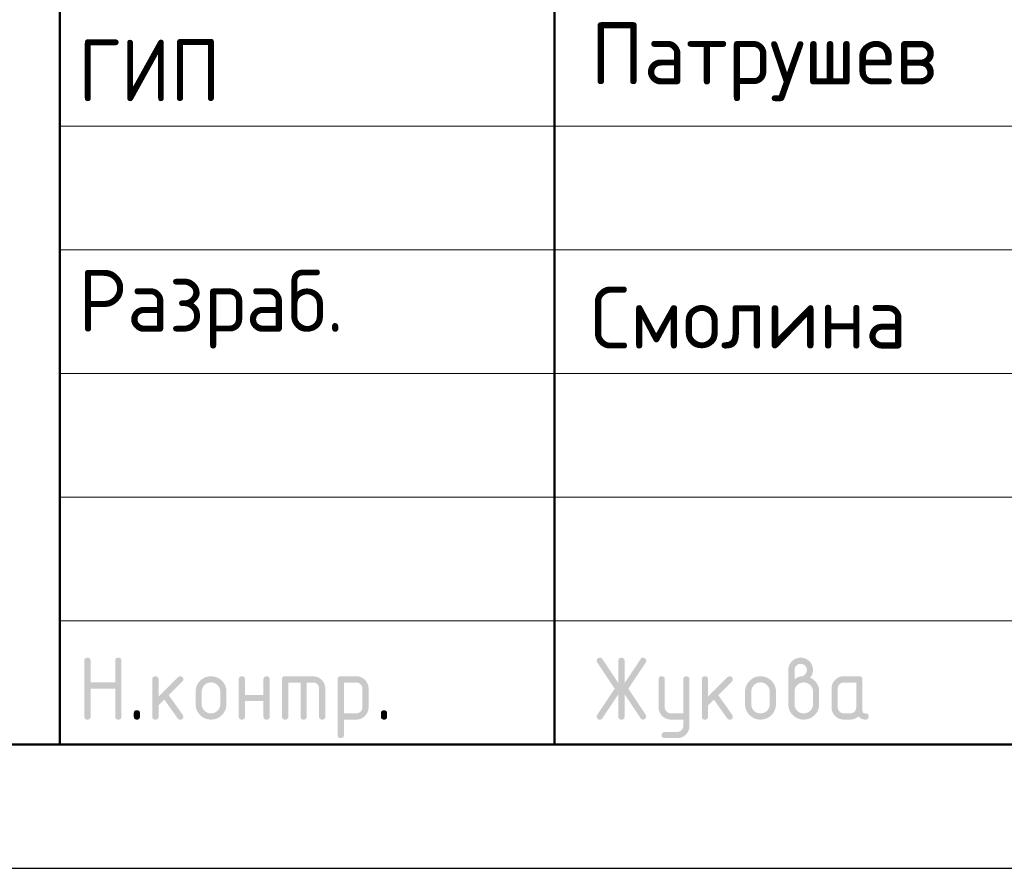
# Model space of a CAD drawing. Header units: millimetres. Extents: x 0 to 21000, y -5 to 14850.
# Tile 12 of 24: x 11419 to 13410, y 0 to 1715. Entities that reach past the tile are written whole.
import ezdxf

# ---------------------------------------------------------------- set-up
doc = ezdxf.new("R2010")
doc.units = ezdxf.units.MM
doc.layers.add('Standard', color=7, linetype='Continuous', lineweight=25)
doc.styles.add('ISOCPEUR', font='txt')

msp = doc.modelspace()

# ---------------------------------------------------------------- hatches: boundary and pattern name
at = {"layer": 'Standard', "linetype": 'Continuous', "lineweight": 25, "transparency": 33554687}
for points in [[(11549.5, 306.9), (11549.5, 419.4), (11549.5, 420.2), (11549.6, 420.9), (11549.7, 421.5), (11549.9, 422.1), (11550.1, 422.7), (11550.4, 423.2), (11550.7, 423.7), (11551.1, 424.1), (11551.5, 424.5), (11552, 424.8), (11552.5, 425.1), (11553.1, 425.3), (11553.6, 425.4), (11554.3, 425.5), (11555, 425.6), (11555.8, 425.6), (11556.6, 425.6), (11557.3, 425.5), (11558, 425.4), (11558.5, 425.3), (11559.1, 425.1), (11559.6, 424.8), (11560.1, 424.5), (11560.5, 424.1), (11560.9, 423.7), (11561.2, 423.2), (11561.5, 422.7), (11561.7, 422.1), (11561.9, 421.5), (11562, 420.9), (11562.1, 420.2), (11562.1, 419.4), (11562.1, 375.7), (11611.9, 375.7), (11611.9, 419.4), (11611.9, 420.2), (11612, 420.9), (11612.1, 421.5), (11612.3, 422.1), (11612.5, 422.7), (11612.8, 423.2), (11613.1, 423.7), (11613.5, 424.1), (11613.9, 424.5), (11614.4, 424.8), (11614.9, 425.1), (11615.4, 425.3), (11616, 425.4), (11616.7, 425.5), (11617.4, 425.6), (11618.2, 425.6), (11619, 425.6), (11619.7, 425.5), (11620.3, 425.4), (11620.9, 425.3), (11621.5, 425.1), (11622, 424.8), (11622.5, 424.5), (11622.9, 424.1), (11623.3, 423.7), (11623.6, 423.2), (11623.9, 422.7), (11624.1, 422.1), (11624.3, 421.5), (11624.3, 420.9), (11624.4, 420.2), (11624.4, 419.4), (11624.4, 306.9), (11624.4, 306.1), (11624.3, 305.4), (11624.3, 304.7), (11624.1, 304.2), (11623.9, 303.6), (11623.6, 303.1), (11623.3, 302.6), (11622.9, 302.2), (11622.5, 301.8), (11622, 301.5), (11621.5, 301.2), (11620.9, 301), (11620.3, 300.8), (11619.7, 300.7), (11619, 300.6), (11618.2, 300.6), (11617.4, 300.6), (11616.7, 300.7), (11616, 300.8), (11615.4, 301), (11614.9, 301.2), (11614.4, 301.5), (11613.9, 301.8), (11613.5, 302.2), (11613.1, 302.6), (11612.8, 303.1), (11612.5, 303.6), (11612.3, 304.2), (11612.1, 304.7), (11612, 305.4), (11611.9, 306.1), (11611.9, 306.9), (11611.9, 363.1), (11562.1, 363.1), (11562.1, 306.9), (11562.1, 306.1), (11562, 305.4), (11561.9, 304.7), (11561.7, 304.2), (11561.5, 303.6), (11561.2, 303.1), (11560.9, 302.6), (11560.5, 302.2), (11560.1, 301.8), (11559.6, 301.5), (11559.1, 301.2), (11558.5, 301), (11558, 300.8), (11557.3, 300.7), (11556.6, 300.6), (11555.8, 300.6), (11555, 300.6), (11554.3, 300.7), (11553.6, 300.8), (11553.1, 301), (11552.5, 301.2), (11552, 301.5), (11551.5, 301.8), (11551.1, 302.2), (11550.7, 302.6), (11550.4, 303.1), (11550.1, 303.6), (11549.9, 304.2), (11549.7, 304.7), (11549.6, 305.4), (11549.5, 306.1)], [(12629.3, 351.8), (12597, 303.4), (12596.5, 302.7), (12596, 302.2), (12595.4, 301.7), (12594.8, 301.3), (12594.1, 301), (12593.3, 300.8), (12592.6, 300.6), (12591.7, 300.6), (12590.9, 300.6), (12590.2, 300.7), (12589.6, 300.8), (12589, 301.1), (12588.4, 301.3), (12587.9, 301.6), (12587.5, 301.9), (12587.1, 302.3), (12586.7, 302.7), (12586.4, 303.2), (12586.1, 303.7), (12585.9, 304.3), (12585.7, 304.9), (12585.6, 305.6), (12585.5, 306.4), (12585.5, 307.2), (12585.5, 308), (12585.8, 308.8), (12586.1, 309.6), (12586.6, 310.4), (12621.7, 363.1), (12586.6, 415.8), (12586.1, 416.6), (12585.8, 417.4), (12585.5, 418.3), (12585.5, 419.1), (12585.5, 419.9), (12585.6, 420.6), (12585.7, 421.4), (12585.9, 422), (12586.1, 422.6), (12586.4, 423.1), (12586.7, 423.6), (12587.1, 424), (12587.5, 424.4), (12588, 424.7), (12588.5, 425), (12589, 425.2), (12589.6, 425.4), (12590.3, 425.5), (12591, 425.6), (12591.8, 425.6), (12592.6, 425.6), (12593.3, 425.5), (12594.1, 425.3), (12594.7, 424.9), (12595.4, 424.6), (12596, 424), (12596.5, 423.5), (12597, 422.8), (12629.3, 374.5), (12629.3, 419.4), (12629.3, 420.2), (12629.4, 420.9), (12629.5, 421.5), (12629.7, 422.1), (12629.9, 422.7), (12630.2, 423.2), (12630.4, 423.7), (12630.8, 424.1), (12631.2, 424.5), (12631.7, 424.8), (12632.2, 425.1), (12632.8, 425.3), (12633.4, 425.4), (12634.1, 425.5), (12634.7, 425.6), (12635.5, 425.6), (12636.3, 425.6), (12637, 425.5), (12637.7, 425.4), (12638.3, 425.3), (12638.9, 425.1), (12639.3, 424.8), (12639.8, 424.5), (12640.2, 424.1), (12640.6, 423.7), (12640.9, 423.2), (12641.2, 422.7), (12641.4, 422.1), (12641.6, 421.5), (12641.7, 420.9), (12641.8, 420.2), (12641.8, 419.4), (12641.8, 374.5), (12674.1, 422.8), (12674.5, 423.5), (12675.1, 424), (12675.7, 424.6), (12676.3, 424.9), (12677, 425.3), (12677.8, 425.5), (12678.5, 425.6), (12679.4, 425.6), (12680, 425.6), (12680.6, 425.5), (12681.2, 425.4), (12681.7, 425.2), (12682.3, 424.9), (12682.8, 424.6), (12683.3, 424.2), (12683.7, 423.7), (12684.2, 423.3), (12684.5, 422.8), (12684.9, 422.3), (12685.1, 421.7), (12685.3, 421.1), (12685.4, 420.5), (12685.5, 419.9), (12685.5, 419.3), (12685.5, 418.4), (12685.3, 417.5), (12685, 416.6), (12684.5, 415.8), (12649.4, 363.1), (12684.5, 310.4), (12685, 309.6), (12685.3, 308.7), (12685.5, 307.9), (12685.5, 307), (12685.5, 306.3), (12685.4, 305.7), (12685.3, 305.2), (12685.1, 304.6), (12684.9, 304), (12684.5, 303.5), (12684.2, 303), (12683.8, 302.5), (12683.3, 302.1), (12682.8, 301.7), (12682.4, 301.4), (12681.8, 301.1), (12681.3, 300.9), (12680.7, 300.8), (12680.1, 300.6), (12679.5, 300.6), (12678.6, 300.6), (12677.8, 300.8), (12677, 301), (12676.3, 301.3), (12675.6, 301.7), (12675.1, 302.2), (12674.5, 302.7), (12674.1, 303.4), (12641.8, 351.8), (12641.8, 306.9), (12641.8, 306.1), (12641.7, 305.4), (12641.6, 304.7), (12641.4, 304.2), (12641.2, 303.6), (12640.9, 303.1), (12640.6, 302.6), (12640.2, 302.2), (12639.8, 301.8), (12639.3, 301.5), (12638.9, 301.2), (12638.3, 301), (12637.7, 300.8), (12637, 300.7), (12636.3, 300.6), (12635.5, 300.6), (12634.7, 300.6), (12634.1, 300.7), (12633.4, 300.8), (12632.8, 301), (12632.2, 301.2), (12631.7, 301.5), (12631.2, 301.8), (12630.8, 302.2), (12630.4, 302.6), (12630.2, 303.1), (12629.9, 303.6), (12629.7, 304.2), (12629.5, 304.7), (12629.4, 305.4), (12629.3, 306.1), (12629.3, 306.9)], [(11699.5, 347), (11738.8, 386.3), (11739.2, 386.7), (11739.7, 387.1), (11740.2, 387.4), (11740.8, 387.6), (11741.3, 387.9), (11741.9, 388), (11742.5, 388.1), (11743.2, 388.1), (11744, 388.1), (11744.7, 388), (11745.4, 387.9), (11745.9, 387.7), (11746.5, 387.5), (11747, 387.2), (11747.5, 386.9), (11747.9, 386.5), (11748.3, 386.1), (11748.6, 385.6), (11748.9, 385.1), (11749.1, 384.6), (11749.3, 384), (11749.4, 383.3), (11749.5, 382.6), (11749.5, 381.8), (11749.5, 381.2), (11749.3, 380.6), (11749.2, 380.1), (11749, 379.5), (11748.7, 379), (11748.4, 378.5), (11748, 378), (11747.6, 377.5), (11720.1, 350), (11748.2, 310.5), (11748.8, 309.6), (11749.1, 308.7), (11749.5, 307.8), (11749.5, 306.8), (11749.5, 306), (11749.4, 305.4), (11749.3, 304.7), (11749.1, 304.1), (11748.9, 303.5), (11748.6, 303), (11748.3, 302.6), (11747.9, 302.2), (11747.5, 301.8), (11747, 301.5), (11746.5, 301.2), (11745.9, 301), (11745.4, 300.8), (11744.7, 300.7), (11744, 300.6), (11743.2, 300.6), (11742.4, 300.6), (11741.6, 300.8), (11740.9, 301), (11740.2, 301.3), (11739.6, 301.6), (11739, 302.1), (11738.5, 302.6), (11738, 303.3), (11711.1, 341.1), (11699.5, 329.4), (11699.5, 306.9), (11699.5, 306.1), (11699.4, 305.4), (11699.3, 304.7), (11699.1, 304.2), (11698.9, 303.6), (11698.6, 303.1), (11698.3, 302.6), (11697.9, 302.2), (11697.5, 301.8), (11697, 301.5), (11696.5, 301.2), (11696, 301), (11695.4, 300.8), (11694.7, 300.7), (11694, 300.6), (11693.2, 300.6), (11692.4, 300.6), (11691.7, 300.7), (11691.1, 300.8), (11690.5, 301), (11689.9, 301.2), (11689.4, 301.5), (11688.9, 301.8), (11688.5, 302.2), (11688.1, 302.6), (11687.8, 303.1), (11687.5, 303.6), (11687.3, 304.2), (11687.1, 304.7), (11687, 305.4), (11687, 306.1), (11687, 306.9), (11687, 381.8), (11687, 382.6), (11687, 383.3), (11687.1, 384), (11687.3, 384.6), (11687.5, 385.1), (11687.8, 385.6), (11688.1, 386.1), (11688.5, 386.5), (11688.9, 386.9), (11689.4, 387.2), (11689.9, 387.5), (11690.5, 387.7), (11691.1, 387.9), (11691.7, 388), (11692.4, 388.1), (11693.2, 388.1), (11694, 388.1), (11694.7, 388), (11695.4, 387.9), (11696, 387.7), (11696.5, 387.5), (11697, 387.2), (11697.5, 386.9), (11697.9, 386.5), (11698.3, 386.1), (11698.6, 385.6), (11698.9, 385.1), (11699.1, 384.6), (11699.3, 384), (11699.4, 383.3), (11699.5, 382.6), (11699.5, 381.8)], [(11874.3, 338.1), (11874.3, 306.9), (11874.3, 306.1), (11874.2, 305.4), (11874.1, 304.7), (11873.9, 304.2), (11873.7, 303.6), (11873.5, 303.1), (11873.2, 302.6), (11872.8, 302.2), (11872.4, 301.8), (11871.9, 301.5), (11871.4, 301.2), (11870.8, 301), (11870.2, 300.8), (11869.5, 300.7), (11868.9, 300.6), (11868.1, 300.6), (11867.3, 300.6), (11866.6, 300.7), (11865.9, 300.8), (11865.3, 301), (11864.7, 301.2), (11864.3, 301.5), (11863.8, 301.8), (11863.4, 302.2), (11863, 302.6), (11862.7, 303.1), (11862.4, 303.6), (11862.2, 304.2), (11862, 304.7), (11861.9, 305.4), (11861.8, 306.1), (11861.8, 306.9), (11861.8, 381.8), (11861.8, 382.6), (11861.9, 383.3), (11862, 384), (11862.2, 384.6), (11862.4, 385.1), (11862.7, 385.6), (11863, 386.1), (11863.4, 386.5), (11863.8, 386.9), (11864.3, 387.2), (11864.7, 387.5), (11865.3, 387.7), (11865.9, 387.9), (11866.6, 388), (11867.3, 388.1), (11868.1, 388.1), (11868.9, 388.1), (11869.5, 388), (11870.2, 387.9), (11870.8, 387.7), (11871.4, 387.5), (11871.9, 387.2), (11872.4, 386.9), (11872.8, 386.5), (11873.2, 386.1), (11873.5, 385.6), (11873.7, 385.2), (11873.9, 384.6), (11874.1, 384), (11874.2, 383.3), (11874.3, 382.6), (11874.3, 381.8), (11874.3, 350.6), (11911.7, 350.6), (11911.7, 381.8), (11911.7, 382.6), (11911.8, 383.3), (11911.9, 384), (11912.1, 384.6), (11912.3, 385.2), (11912.6, 385.6), (11912.8, 386.1), (11913.2, 386.5), (11913.6, 386.9), (11914.1, 387.2), (11914.6, 387.5), (11915.2, 387.7), (11915.8, 387.9), (11916.5, 388), (11917.1, 388.1), (11917.9, 388.1), (11918.7, 388.1), (11919.4, 388), (11920.1, 387.9), (11920.7, 387.7), (11921.3, 387.5), (11921.7, 387.2), (11922.2, 386.9), (11922.6, 386.5), (11923, 386.1), (11923.3, 385.6), (11923.6, 385.1), (11923.8, 384.6), (11924, 384), (11924.1, 383.3), (11924.2, 382.6), (11924.2, 381.8), (11924.2, 306.9), (11924.2, 306.1), (11924.1, 305.4), (11924, 304.7), (11923.8, 304.2), (11923.6, 303.6), (11923.3, 303.1), (11923, 302.6), (11922.6, 302.2), (11922.2, 301.8), (11921.7, 301.5), (11921.3, 301.2), (11920.7, 301), (11920.1, 300.8), (11919.4, 300.7), (11918.7, 300.6), (11917.9, 300.6), (11917.1, 300.6), (11916.5, 300.7), (11915.8, 300.8), (11915.2, 301), (11914.6, 301.2), (11914.1, 301.5), (11913.6, 301.8), (11913.2, 302.2), (11912.8, 302.6), (11912.6, 303.1), (11912.3, 303.6), (11912.1, 304.2), (11911.9, 304.7), (11911.8, 305.4), (11911.7, 306.1), (11911.7, 306.9), (11911.7, 338.1)], [(11955.5, 388.1), (12011.7, 388.1), (12013, 388.1), (12014.2, 388), (12015.5, 387.8), (12016.7, 387.6), (12017.9, 387.4), (12019.1, 387.1), (12020.2, 386.7), (12021.3, 386.3), (12022.4, 385.8), (12023.5, 385.2), (12024.5, 384.7), (12025.5, 384), (12026.6, 383.3), (12027.5, 382.5), (12028.5, 381.7), (12029.4, 380.8), (12030.3, 379.9), (12031.1, 378.9), (12031.9, 378), (12032.6, 376.9), (12033.3, 375.9), (12033.8, 374.9), (12034.4, 373.8), (12034.8, 372.7), (12035.3, 371.6), (12035.6, 370.5), (12036, 369.3), (12036.2, 368.1), (12036.4, 366.9), (12036.6, 365.6), (12036.7, 364.4), (12036.7, 363.1), (12036.7, 306.9), (12036.7, 306.1), (12036.6, 305.4), (12036.5, 304.7), (12036.3, 304.2), (12036.1, 303.6), (12035.8, 303.1), (12035.5, 302.6), (12035.1, 302.2), (12034.7, 301.8), (12034.2, 301.5), (12033.7, 301.2), (12033.1, 301), (12032.6, 300.8), (12031.9, 300.7), (12031.2, 300.6), (12030.4, 300.6), (12029.6, 300.6), (12028.9, 300.7), (12028.3, 300.8), (12027.7, 301), (12027.1, 301.2), (12026.6, 301.5), (12026.1, 301.8), (12025.7, 302.2), (12025.3, 302.6), (12025, 303.1), (12024.7, 303.6), (12024.5, 304.2), (12024.3, 304.7), (12024.2, 305.4), (12024.1, 306.1), (12024.1, 306.9), (12024.1, 363.1), (12024.1, 364.4), (12023.9, 365.6), (12023.7, 366.8), (12023.2, 367.9), (12022.8, 369), (12022.1, 370.1), (12021.5, 371.1), (12020.6, 372), (12019.7, 372.9), (12018.7, 373.5), (12017.7, 374.2), (12016.5, 374.7), (12015.4, 375.1), (12014.2, 375.3), (12013, 375.5), (12011.7, 375.5), (11999.2, 375.5), (11999.2, 306.9), (11999.2, 306.1), (11999.1, 305.4), (11999, 304.7), (11998.8, 304.2), (11998.6, 303.6), (11998.3, 303.1), (11998, 302.6), (11997.7, 302.2), (11997.3, 301.8), (11996.8, 301.5), (11996.3, 301.2), (11995.7, 301), (11995.1, 300.8), (11994.4, 300.7), (11993.7, 300.6), (11993, 300.6), (11992.2, 300.6), (11991.5, 300.7), (11990.8, 300.8), (11990.2, 301), (11989.6, 301.2), (11989.1, 301.5), (11988.7, 301.8), (11988.3, 302.2), (11987.9, 302.6), (11987.6, 303.1), (11987.3, 303.6), (11987.1, 304.2), (11986.9, 304.7), (11986.8, 305.4), (11986.7, 306.1), (11986.7, 306.9), (11986.7, 375.5), (11961.8, 375.5), (11961.8, 306.9), (11961.8, 306.1), (11961.7, 305.4), (11961.6, 304.7), (11961.4, 304.2), (11961.2, 303.6), (11960.9, 303.1), (11960.6, 302.6), (11960.2, 302.2), (11959.8, 301.8), (11959.3, 301.5), (11958.8, 301.2), (11958.2, 301), (11957.7, 300.8), (11957, 300.7), (11956.3, 300.6), (11955.5, 300.6), (11954.7, 300.6), (11954, 300.7), (11953.4, 300.8), (11952.8, 301), (11952.2, 301.2), (11951.7, 301.5), (11951.2, 301.8), (11950.8, 302.2), (11950.4, 302.6), (11950.1, 303.1), (11949.8, 303.6), (11949.6, 304.2), (11949.4, 304.7), (11949.3, 305.4), (11949.2, 306.1), (11949.2, 306.9), (11949.2, 381.8), (11949.2, 382.6), (11949.3, 383.3), (11949.4, 384), (11949.6, 384.6), (11949.8, 385.1), (11950.1, 385.6), (11950.4, 386.1), (11950.8, 386.5), (11951.2, 386.9), (11951.7, 387.2), (11952.2, 387.5), (11952.8, 387.7), (11953.3, 387.9), (11954, 388), (11954.7, 388.1)], [(12760.4, 288), (12760.4, 300.6), (12735.5, 300.6), (12734.2, 300.6), (12732.9, 300.8), (12731.7, 300.9), (12730.4, 301.1), (12729.2, 301.3), (12728.1, 301.7), (12726.9, 302), (12725.8, 302.5), (12724.7, 302.9), (12723.7, 303.5), (12722.6, 304.1), (12721.6, 304.7), (12720.6, 305.4), (12719.6, 306.2), (12718.7, 307), (12717.8, 307.9), (12716.9, 308.8), (12716.1, 309.8), (12715.3, 310.8), (12714.6, 311.8), (12713.9, 312.8), (12713.4, 313.8), (12712.8, 314.9), (12712.4, 316), (12711.9, 317.1), (12711.6, 318.3), (12711.2, 319.4), (12711, 320.6), (12710.8, 321.8), (12710.7, 323.1), (12710.6, 324.3), (12710.6, 325.6), (12710.6, 381.8), (12710.6, 382.6), (12710.7, 383.3), (12710.7, 384), (12710.9, 384.6), (12711.1, 385.1), (12711.4, 385.6), (12711.7, 386.1), (12712.1, 386.5), (12712.5, 386.9), (12713, 387.2), (12713.5, 387.5), (12714.1, 387.7), (12714.7, 387.9), (12715.3, 388), (12716, 388.1), (12716.8, 388.1), (12717.6, 388.1), (12718.3, 388), (12719, 387.9), (12719.6, 387.7), (12720.1, 387.5), (12720.6, 387.2), (12721.1, 386.9), (12721.5, 386.5), (12721.9, 386.1), (12722.2, 385.6), (12722.5, 385.2), (12722.7, 384.6), (12722.9, 384), (12723, 383.3), (12723.1, 382.6), (12723.1, 381.8), (12723.1, 325.7), (12723.1, 324.4), (12723.3, 323.2), (12723.5, 322), (12724, 320.9), (12724.5, 319.8), (12725.1, 318.8), (12725.8, 317.8), (12726.8, 316.9), (12727.7, 315.9), (12728.7, 315.2), (12729.7, 314.5), (12730.8, 314.1), (12731.9, 313.6), (12733.1, 313.4), (12734.2, 313.2), (12735.5, 313.2), (12760.4, 313.2), (12760.4, 381.8), (12760.4, 382.6), (12760.5, 383.3), (12760.6, 384), (12760.8, 384.6), (12761, 385.2), (12761.3, 385.6), (12761.6, 386.1), (12762, 386.5), (12762.4, 386.9), (12762.9, 387.2), (12763.4, 387.5), (12763.9, 387.7), (12764.5, 387.9), (12765.2, 388), (12765.9, 388.1), (12766.7, 388.1), (12767.5, 388.1), (12768.1, 388), (12768.8, 387.9), (12769.4, 387.7), (12770, 387.5), (12770.5, 387.2), (12771, 386.9), (12771.4, 386.5), (12771.8, 386.1), (12772.1, 385.6), (12772.4, 385.1), (12772.5, 384.6), (12772.7, 384), (12772.8, 383.3), (12772.9, 382.6), (12772.9, 381.8), (12772.9, 288.2), (12772.9, 286.9), (12772.8, 285.6), (12772.7, 284.4), (12772.5, 283.2), (12772.3, 282), (12771.9, 280.8), (12771.6, 279.6), (12771.2, 278.5), (12770.7, 277.4), (12770.2, 276.4), (12769.6, 275.3), (12768.9, 274.3), (12768.3, 273.3), (12767.5, 272.3), (12766.7, 271.4), (12765.8, 270.5), (12764.9, 269.6), (12764, 268.8), (12763, 268), (12762, 267.3), (12761, 266.6), (12760, 266), (12759, 265.5), (12757.9, 265), (12756.8, 264.6), (12755.6, 264.2), (12754.5, 263.9), (12753.3, 263.6), (12752.1, 263.4), (12750.8, 263.3), (12749.6, 263.2), (12748.3, 263.2), (12723.1, 263.2), (12722.3, 263.2), (12721.6, 263.3), (12720.9, 263.4), (12720.3, 263.6), (12719.8, 263.8), (12719.3, 264.1), (12718.8, 264.4), (12718.4, 264.8), (12718, 265.1), (12717.7, 265.6), (12717.4, 266.1), (12717.2, 266.7), (12717, 267.3), (12716.9, 268), (12716.8, 268.7), (12716.8, 269.5), (12716.8, 270.1), (12716.9, 270.7), (12717.1, 271.2), (12717.3, 271.8), (12717.5, 272.3), (12717.9, 272.8), (12718.2, 273.3), (12718.7, 273.8), (12719.2, 274.3), (12719.7, 274.6), (12720.2, 275), (12720.8, 275.2), (12721.3, 275.5), (12721.9, 275.6), (12722.5, 275.7), (12723.1, 275.7), (12748, 275.7), (12749.3, 275.7), (12750.5, 275.9), (12751.7, 276.1), (12752.8, 276.6), (12753.9, 277), (12754.9, 277.7), (12755.9, 278.3), (12756.8, 279.2), (12757.7, 280.1), (12758.4, 281.1), (12759.1, 282), (12759.5, 283.2), (12760, 284.2), (12760.2, 285.5), (12760.4, 286.7)], [(12810.5, 347), (12849.8, 386.3), (12850.2, 386.7), (12850.7, 387.1), (12851.2, 387.4), (12851.8, 387.6), (12852.4, 387.9), (12853, 388), (12853.6, 388.1), (12854.2, 388.1), (12855, 388.1), (12855.7, 388), (12856.4, 387.9), (12857, 387.7), (12857.6, 387.5), (12858.1, 387.2), (12858.5, 386.9), (12858.9, 386.5), (12859.3, 386.1), (12859.6, 385.6), (12859.9, 385.1), (12860.1, 384.6), (12860.3, 384), (12860.4, 383.3), (12860.5, 382.6), (12860.5, 381.8), (12860.5, 381.2), (12860.4, 380.6), (12860.3, 380.1), (12860, 379.5), (12859.8, 379), (12859.4, 378.5), (12859.1, 378), (12858.6, 377.5), (12831.1, 350), (12859.3, 310.5), (12859.9, 309.6), (12860.2, 308.7), (12860.5, 307.8), (12860.5, 306.8), (12860.5, 306), (12860.4, 305.4), (12860.3, 304.7), (12860.1, 304.1), (12859.9, 303.5), (12859.6, 303), (12859.3, 302.6), (12858.9, 302.2), (12858.5, 301.8), (12858.1, 301.5), (12857.6, 301.2), (12857, 301), (12856.4, 300.8), (12855.7, 300.7), (12855, 300.6), (12854.2, 300.6), (12853.4, 300.6), (12852.7, 300.8), (12851.9, 301), (12851.3, 301.3), (12850.6, 301.6), (12850.1, 302.1), (12849.5, 302.6), (12849, 303.3), (12822.2, 341.1), (12810.5, 329.4), (12810.5, 306.9), (12810.5, 306.1), (12810.4, 305.4), (12810.3, 304.7), (12810.1, 304.2), (12809.9, 303.6), (12809.6, 303.1), (12809.3, 302.6), (12808.9, 302.2), (12808.6, 301.8), (12808.1, 301.5), (12807.6, 301.2), (12807, 301), (12806.4, 300.8), (12805.7, 300.7), (12805, 300.6), (12804.2, 300.6), (12803.5, 300.6), (12802.8, 300.7), (12802.1, 300.8), (12801.5, 301), (12800.9, 301.2), (12800.4, 301.5), (12799.9, 301.8), (12799.5, 302.2), (12799.2, 302.6), (12798.9, 303.1), (12798.6, 303.6), (12798.4, 304.2), (12798.2, 304.7), (12798.1, 305.4), (12798, 306.1), (12798, 306.9), (12798, 381.8), (12798, 382.6), (12798.1, 383.3), (12798.2, 384), (12798.4, 384.6), (12798.6, 385.1), (12798.9, 385.6), (12799.2, 386.1), (12799.5, 386.5), (12799.9, 386.9), (12800.4, 387.2), (12800.9, 387.5), (12801.5, 387.7), (12802.1, 387.9), (12802.8, 388), (12803.5, 388.1), (12804.2, 388.1), (12805, 388.1), (12805.7, 388), (12806.4, 387.9), (12807, 387.7), (12807.6, 387.5), (12808.1, 387.2), (12808.6, 386.9), (12808.9, 386.5), (12809.3, 386.1), (12809.6, 385.6), (12809.9, 385.1), (12810.1, 384.6), (12810.3, 384), (12810.4, 383.3), (12810.5, 382.6), (12810.5, 381.8)], [(11649.5, 313.2), (11649.5, 313.9), (11649.6, 314.6), (11649.7, 315.3), (11649.9, 315.9), (11650.1, 316.5), (11650.4, 317), (11650.7, 317.5), (11651.1, 317.9), (11651.5, 318.3), (11651.9, 318.5), (11652.4, 318.8), (11653, 319), (11653.6, 319.2), (11654.3, 319.3), (11655, 319.4), (11655.8, 319.4), (11656.5, 319.4), (11657.2, 319.3), (11657.9, 319.2), (11658.5, 319), (11659.1, 318.8), (11659.6, 318.5), (11660.1, 318.3), (11660.4, 317.9), (11660.8, 317.5), (11661.1, 317), (11661.4, 316.5), (11661.6, 315.9), (11661.8, 315.3), (11661.9, 314.6), (11662, 313.9), (11662, 313.2), (11662, 306.9), (11662, 306.1), (11661.9, 305.4), (11661.8, 304.8), (11661.6, 304.2), (11661.4, 303.6), (11661.1, 303.1), (11660.8, 302.6), (11660.4, 302.2), (11660.1, 301.8), (11659.6, 301.5), (11659.1, 301.2), (11658.5, 301), (11657.9, 300.8), (11657.2, 300.7), (11656.5, 300.6), (11655.8, 300.6), (11655, 300.6), (11654.3, 300.7), (11653.6, 300.8), (11653, 301), (11652.4, 301.2), (11651.9, 301.5), (11651.5, 301.8), (11651.1, 302.2), (11650.7, 302.6), (11650.4, 303.1), (11650.1, 303.6), (11649.9, 304.2), (11649.7, 304.8), (11649.6, 305.4), (11649.5, 306.1), (11649.5, 306.9)], [(12149.1, 313.2), (12149.1, 313.9), (12149.2, 314.6), (12149.3, 315.3), (12149.5, 315.9), (12149.7, 316.5), (12150, 317), (12150.3, 317.5), (12150.7, 317.9), (12151.1, 318.3), (12151.6, 318.5), (12152.1, 318.8), (12152.7, 319), (12153.3, 319.2), (12153.9, 319.3), (12154.6, 319.4), (12155.4, 319.4), (12156.2, 319.4), (12156.9, 319.3), (12157.6, 319.2), (12158.2, 319), (12158.7, 318.8), (12159.2, 318.5), (12159.7, 318.3), (12160.1, 317.9), (12160.5, 317.5), (12160.8, 317), (12161.1, 316.5), (12161.3, 315.9), (12161.5, 315.3), (12161.6, 314.6), (12161.7, 313.9), (12161.7, 313.2), (12161.7, 306.9), (12161.7, 306.1), (12161.6, 305.4), (12161.5, 304.8), (12161.3, 304.2), (12161.1, 303.6), (12160.8, 303.1), (12160.5, 302.6), (12160.1, 302.2), (12159.7, 301.8), (12159.2, 301.5), (12158.7, 301.2), (12158.2, 301), (12157.6, 300.8), (12156.9, 300.7), (12156.2, 300.6), (12155.4, 300.6), (12154.6, 300.6), (12153.9, 300.7), (12153.3, 300.8), (12152.7, 301), (12152.1, 301.2), (12151.6, 301.5), (12151.1, 301.8), (12150.7, 302.2), (12150.3, 302.6), (12150, 303.1), (12149.7, 303.6), (12149.5, 304.2), (12149.3, 304.8), (12149.2, 305.4), (12149.1, 306.1), (12149.1, 306.9)]]:
    msp.add_hatch(color=7, dxfattribs=at).paths.add_polyline_path(points, flags=16)
h = msp.add_hatch(color=7, dxfattribs=at)
h.paths.add_polyline_path([(12985.4, 381.9), (12987.4, 383.4), (12989.3, 384.6), (12991.2, 385.8), (12993, 386.6), (12994.8, 387.3), (12996.6, 387.7), (12998.3, 388.1), (12999.9, 388.1), (13000.9, 388.1), (13001.9, 388.4), (13002.8, 388.7), (13003.7, 389.2), (13004.6, 389.7), (13005.5, 390.6), (13006.3, 391.4), (13007.1, 392.5), (13007.9, 393.5), (13008.6, 394.5), (13009.2, 395.5), (13009.6, 396.5), (13010, 397.6), (13010.2, 398.6), (13010.4, 399.6), (13010.4, 400.6), (13010.4, 401.9), (13010.1, 403.2), (13009.9, 404.4), (13009.5, 405.5), (13009, 406.6), (13008.3, 407.6), (13007.7, 408.6), (13006.8, 409.5), (13005.9, 410.4), (13004.9, 411.1), (13003.9, 411.8), (13002.7, 412.2), (13001.6, 412.7), (13000.4, 412.9), (12999.2, 413.1), (12997.9, 413.1), (12996.6, 413.1), (12995.4, 412.9), (12994.2, 412.7), (12993, 412.2), (12991.9, 411.7), (12990.9, 411.1), (12989.9, 410.4), (12989, 409.5), (12988.1, 408.6), (12987.4, 407.5), (12986.7, 406.5), (12986.3, 405.4), (12985.8, 404.3), (12985.6, 403.1), (12985.4, 401.9), (12985.4, 400.6)])
h.paths.add_polyline_path([(13016.5, 385.6), (13018.7, 384.7), (13020.6, 383.5), (13022.5, 382.4), (13024.2, 380.9), (13025.9, 379.5), (13027.4, 377.8), (13028.9, 376.1), (13030.2, 374.1), (13031.4, 372.2), (13032.4, 370.1), (13033.3, 368), (13034, 365.9), (13034.6, 363.7), (13034.9, 361.5), (13035.2, 359.2), (13035.2, 356.9), (13035.2, 331.9), (13035.2, 330.3), (13035.1, 328.7), (13034.9, 327.1), (13034.7, 325.6), (13034.4, 324.1), (13033.9, 322.7), (13033.5, 321.2), (13032.9, 319.8), (13032.4, 318.4), (13031.7, 317.1), (13031, 315.8), (13030.1, 314.5), (13029.2, 313.3), (13028.2, 312.1), (13027.2, 310.9), (13026.1, 309.7), (13025, 308.6), (13023.8, 307.6), (13022.6, 306.6), (13021.3, 305.8), (13020, 304.9), (13018.7, 304.2), (13017.4, 303.5), (13016, 302.9), (13014.6, 302.3), (13013.2, 301.9), (13011.8, 301.5), (13010.3, 301.2), (13008.8, 300.9), (13007.2, 300.8), (13005.7, 300.6), (13004, 300.6), (13002.4, 300.6), (13000.8, 300.8), (12999.3, 300.9), (12997.8, 301.2), (12996.3, 301.5), (12994.8, 301.9), (12993.4, 302.4), (12992, 302.9), (12990.6, 303.5), (12989.3, 304.2), (12988, 304.9), (12986.7, 305.8), (12985.4, 306.6), (12984.2, 307.6), (12983.1, 308.6), (12981.9, 309.8), (12980.8, 310.9), (12979.8, 312.1), (12978.8, 313.3), (12977.9, 314.6), (12977.1, 315.9), (12976.4, 317.2), (12975.7, 318.5), (12975.1, 319.9), (12974.5, 321.3), (12974.1, 322.7), (12973.7, 324.1), (12973.4, 325.6), (12973.1, 327.1), (12973, 328.7), (12972.8, 330.3), (12972.8, 331.9), (12972.8, 400.6), (12972.8, 402), (12973, 403.2), (12973.1, 404.5), (12973.3, 405.7), (12973.5, 406.9), (12973.9, 408.1), (12974.2, 409.2), (12974.7, 410.3), (12975.1, 411.4), (12975.7, 412.5), (12976.3, 413.6), (12976.9, 414.6), (12977.6, 415.6), (12978.4, 416.5), (12979.2, 417.5), (12980.1, 418.4), (12981, 419.3), (12982, 420.1), (12982.9, 420.9), (12983.9, 421.6), (12985, 422.3), (12986, 422.8), (12987.1, 423.4), (12988.2, 423.8), (12989.3, 424.3), (12990.4, 424.6), (12991.6, 425), (12992.8, 425.2), (12994, 425.4), (12995.2, 425.5), (12996.5, 425.6), (12997.8, 425.6), (12999.1, 425.6), (13000.3, 425.5), (13001.6, 425.4), (13002.8, 425.2), (13004, 425), (13005.2, 424.6), (13006.3, 424.3), (13007.4, 423.8), (13008.6, 423.4), (13009.6, 422.8), (13010.7, 422.2), (13011.7, 421.5), (13012.7, 420.9), (13013.6, 420.1), (13014.6, 419.3), (13015.5, 418.4), (13016.4, 417.4), (13017.2, 416.5), (13018, 415.5), (13018.6, 414.5), (13019.3, 413.5), (13019.9, 412.4), (13020.4, 411.4), (13020.9, 410.3), (13021.3, 409.2), (13021.7, 408), (13022, 406.9), (13022.3, 405.7), (13022.5, 404.5), (13022.6, 403.2), (13022.7, 401.9), (13022.7, 400.6), (13022.7, 398.3), (13022.3, 396.1), (13021.9, 394), (13021.2, 392.1), (13020.4, 390.3), (13019.2, 388.6), (13018.1, 387)], flags=16)
h.paths.add_polyline_path([(13022.7, 331.9), (13022.7, 356.9), (13022.7, 358.8), (13022.4, 360.6), (13022, 362.4), (13021.3, 364.1), (13020.7, 365.8), (13019.7, 367.3), (13018.6, 368.8), (13017.3, 370.2), (13015.9, 371.5), (13014.4, 372.6), (13012.9, 373.6), (13011.3, 374.3), (13009.6, 375), (13007.8, 375.3), (13006, 375.6), (13004, 375.6), (13002.1, 375.6), (13000.3, 375.3), (12998.5, 375), (12996.8, 374.3), (12995.2, 373.6), (12993.6, 372.6), (12992.1, 371.5), (12990.8, 370.2), (12989.4, 368.8), (12988.4, 367.3), (12987.4, 365.8), (12986.7, 364.1), (12986, 362.4), (12985.7, 360.6), (12985.4, 358.8), (12985.4, 356.9), (12985.4, 331.9), (12985.4, 329.9), (12985.7, 328.1), (12986, 326.3), (12986.7, 324.7), (12987.4, 323), (12988.4, 321.5), (12989.4, 320), (12990.8, 318.6), (12992.1, 317.2), (12993.6, 316.2), (12995.2, 315.2), (12996.8, 314.5), (12998.5, 313.8), (13000.3, 313.5), (13002.1, 313.2), (13004, 313.2), (13006, 313.2), (13007.8, 313.5), (13009.6, 313.9), (13011.3, 314.5), (13012.9, 315.2), (13014.4, 316.3), (13015.9, 317.3), (13017.3, 318.7), (13018.6, 320), (13019.7, 321.5), (13020.7, 323.1), (13021.3, 324.7), (13022, 326.4), (13022.4, 328.2), (13022.7, 330)])
h = msp.add_hatch(color=7, dxfattribs=at)
h.paths.add_polyline_path([(11774.4, 331.9), (11774.4, 356.8), (11774.4, 358.5), (11774.5, 360), (11774.7, 361.6), (11775, 363.1), (11775.2, 364.6), (11775.7, 366), (11776.1, 367.5), (11776.7, 368.9), (11777.2, 370.2), (11777.9, 371.6), (11778.7, 372.9), (11779.5, 374.1), (11780.4, 375.4), (11781.4, 376.6), (11782.4, 377.8), (11783.5, 378.9), (11784.6, 380.1), (11785.8, 381.1), (11787, 382.1), (11788.3, 382.9), (11789.6, 383.8), (11790.9, 384.5), (11792.2, 385.2), (11793.6, 385.8), (11795, 386.4), (11796.4, 386.8), (11797.8, 387.2), (11799.3, 387.5), (11800.8, 387.8), (11802.4, 387.9), (11804, 388.1), (11805.6, 388.1), (11807.2, 388.1), (11808.8, 387.9), (11810.4, 387.8), (11811.9, 387.5), (11813.4, 387.2), (11814.8, 386.8), (11816.3, 386.4), (11817.7, 385.8), (11819.1, 385.3), (11820.4, 384.5), (11821.7, 383.8), (11823, 383), (11824.2, 382.1), (11825.4, 381.2), (11826.6, 380.2), (11827.7, 379), (11828.9, 377.9), (11829.9, 376.7), (11830.8, 375.5), (11831.7, 374.3), (11832.5, 373), (11833.2, 371.7), (11833.9, 370.4), (11834.5, 369), (11835.1, 367.6), (11835.5, 366.1), (11835.9, 364.7), (11836.2, 363.2), (11836.5, 361.7), (11836.6, 360.1), (11836.8, 358.5), (11836.8, 356.8), (11836.8, 331.9), (11836.8, 330.2), (11836.6, 328.7), (11836.5, 327.1), (11836.2, 325.6), (11835.9, 324.1), (11835.5, 322.7), (11835.1, 321.2), (11834.5, 319.9), (11833.9, 318.5), (11833.2, 317.2), (11832.5, 315.8), (11831.6, 314.6), (11830.8, 313.3), (11829.8, 312.1), (11828.8, 310.9), (11827.6, 309.8), (11826.5, 308.6), (11825.3, 307.6), (11824.1, 306.6), (11822.8, 305.8), (11821.6, 304.9), (11820.3, 304.2), (11818.9, 303.5), (11817.6, 302.9), (11816.2, 302.4), (11814.7, 301.9), (11813.3, 301.5), (11811.8, 301.2), (11810.3, 300.9), (11808.7, 300.8), (11807.2, 300.6), (11805.6, 300.6), (11804, 300.6), (11802.4, 300.8), (11800.8, 300.9), (11799.3, 301.2), (11797.8, 301.5), (11796.4, 301.9), (11795, 302.4), (11793.6, 302.9), (11792.2, 303.5), (11790.9, 304.2), (11789.6, 304.9), (11788.3, 305.8), (11787, 306.6), (11785.8, 307.6), (11784.6, 308.6), (11783.5, 309.8), (11782.4, 310.9), (11781.4, 312.1), (11780.4, 313.3), (11779.5, 314.6), (11778.7, 315.8), (11777.9, 317.2), (11777.2, 318.5), (11776.7, 319.9), (11776.1, 321.2), (11775.7, 322.7), (11775.2, 324.1), (11775, 325.6), (11774.7, 327.1), (11774.5, 328.7), (11774.4, 330.2)], flags=16)
h.paths.add_polyline_path([(11824.2, 331.9), (11824.2, 356.9), (11824.2, 358.8), (11823.9, 360.6), (11823.6, 362.4), (11822.9, 364.1), (11822.2, 365.8), (11821.2, 367.3), (11820.1, 368.8), (11818.8, 370.2), (11817.4, 371.5), (11815.9, 372.6), (11814.4, 373.6), (11812.7, 374.3), (11811.1, 375), (11809.3, 375.3), (11807.5, 375.6), (11805.6, 375.6), (11803.6, 375.6), (11801.8, 375.3), (11800.1, 375), (11798.4, 374.3), (11796.8, 373.6), (11795.2, 372.6), (11793.7, 371.5), (11792.4, 370.2), (11791, 368.8), (11790, 367.3), (11789, 365.8), (11788.3, 364.1), (11787.6, 362.4), (11787.2, 360.6), (11786.9, 358.8), (11786.9, 356.9), (11786.9, 331.9), (11786.9, 329.9), (11787.2, 328.1), (11787.6, 326.3), (11788.3, 324.7), (11788.9, 323), (11790, 321.5), (11791, 320), (11792.3, 318.6), (11793.7, 317.2), (11795.2, 316.2), (11796.7, 315.2), (11798.3, 314.5), (11800, 313.8), (11801.8, 313.5), (11803.6, 313.2), (11805.6, 313.2), (11807.5, 313.2), (11809.3, 313.5), (11811.1, 313.9), (11812.7, 314.5), (11814.4, 315.2), (11815.9, 316.3), (11817.4, 317.3), (11818.8, 318.7), (11820.1, 320), (11821.2, 321.5), (11822.2, 323.1), (11822.9, 324.7), (11823.6, 326.4), (11823.9, 328.2), (11824.2, 330)])
h = msp.add_hatch(color=7, dxfattribs=at)
h.paths.add_polyline_path([(12061.7, 381.8), (12061.7, 382.6), (12061.8, 383.3), (12061.9, 384), (12062.1, 384.6), (12062.3, 385.1), (12062.6, 385.6), (12062.9, 386.1), (12063.3, 386.5), (12063.7, 386.9), (12064.2, 387.2), (12064.6, 387.5), (12065.2, 387.7), (12065.8, 387.9), (12066.5, 388), (12067.2, 388.1), (12068, 388.1), (12099.1, 388.1), (12100.5, 388.1), (12101.7, 388), (12103, 387.8), (12104.2, 387.6), (12105.4, 387.4), (12106.6, 387.1), (12107.7, 386.7), (12108.8, 386.3), (12109.9, 385.8), (12111, 385.2), (12112, 384.7), (12113, 384), (12114.1, 383.3), (12115, 382.5), (12116, 381.7), (12116.9, 380.8), (12117.8, 379.9), (12118.6, 379), (12119.4, 378), (12120, 377), (12120.7, 376), (12121.3, 374.9), (12121.8, 373.9), (12122.3, 372.8), (12122.7, 371.7), (12123.1, 370.5), (12123.4, 369.4), (12123.6, 368.1), (12123.9, 366.9), (12124, 365.7), (12124.1, 364.4), (12124.1, 363.1), (12124.1, 325.6), (12124.1, 324.3), (12124, 323.1), (12123.9, 321.8), (12123.6, 320.6), (12123.4, 319.4), (12123.1, 318.3), (12122.7, 317.1), (12122.3, 316), (12121.8, 314.9), (12121.3, 313.8), (12120.7, 312.8), (12120, 311.8), (12119.4, 310.8), (12118.6, 309.8), (12117.8, 308.8), (12116.9, 307.9), (12116, 307), (12115, 306.2), (12114.1, 305.4), (12113.1, 304.7), (12112.1, 304.1), (12111, 303.5), (12109.9, 302.9), (12108.8, 302.5), (12107.7, 302), (12106.6, 301.7), (12105.4, 301.3), (12104.2, 301.1), (12103, 300.9), (12101.7, 300.8), (12100.5, 300.6), (12099.2, 300.6), (12074.2, 300.6), (12074.2, 269.4), (12074.2, 268.7), (12074.1, 268), (12074, 267.3), (12073.8, 266.7), (12073.7, 266.1), (12073.4, 265.6), (12073.1, 265.1), (12072.7, 264.7), (12072.3, 264.4), (12071.8, 264.1), (12071.3, 263.8), (12070.7, 263.6), (12070.1, 263.4), (12069.4, 263.3), (12068.8, 263.2), (12068, 263.2), (12067.2, 263.2), (12066.5, 263.3), (12065.8, 263.4), (12065.2, 263.6), (12064.7, 263.8), (12064.2, 264.1), (12063.7, 264.4), (12063.3, 264.8), (12062.9, 265.1), (12062.6, 265.6), (12062.3, 266.1), (12062.1, 266.7), (12061.9, 267.3), (12061.8, 268), (12061.7, 268.7), (12061.7, 269.4)], flags=16)
h.paths.add_polyline_path([(12074.2, 375.5), (12074.2, 313.2), (12099.1, 313.2), (12100.4, 313.2), (12101.6, 313.4), (12102.8, 313.6), (12103.9, 314.1), (12105, 314.5), (12106, 315.2), (12107, 315.9), (12107.9, 316.8), (12108.9, 317.7), (12109.5, 318.7), (12110.2, 319.7), (12110.7, 320.8), (12111.1, 321.9), (12111.4, 323.1), (12111.6, 324.3), (12111.6, 325.6), (12111.6, 363.1), (12111.6, 364.4), (12111.4, 365.6), (12111.1, 366.8), (12110.7, 367.9), (12110.2, 369.1), (12109.6, 370.1), (12108.9, 371.1), (12108, 372), (12107.1, 372.9), (12106.1, 373.5), (12105.1, 374.2), (12104, 374.7), (12102.9, 375.1), (12101.7, 375.3), (12100.5, 375.5), (12099.1, 375.5)])
h = msp.add_hatch(color=7, dxfattribs=at)
h.paths.add_polyline_path([(12885.4, 331.9), (12885.4, 356.8), (12885.4, 358.5), (12885.6, 360), (12885.7, 361.6), (12886, 363.1), (12886.3, 364.6), (12886.7, 366), (12887.1, 367.5), (12887.7, 368.9), (12888.3, 370.2), (12889, 371.6), (12889.7, 372.9), (12890.5, 374.1), (12891.4, 375.4), (12892.4, 376.6), (12893.4, 377.8), (12894.5, 378.9), (12895.7, 380.1), (12896.9, 381.1), (12898.1, 382.1), (12899.3, 382.9), (12900.6, 383.8), (12901.9, 384.5), (12903.2, 385.2), (12904.6, 385.8), (12906, 386.4), (12907.4, 386.8), (12908.9, 387.2), (12910.4, 387.5), (12911.9, 387.8), (12913.4, 387.9), (12915, 388.1), (12916.6, 388.1), (12918.2, 388.1), (12919.8, 387.9), (12921.4, 387.8), (12922.9, 387.5), (12924.4, 387.2), (12925.9, 386.8), (12927.3, 386.4), (12928.7, 385.8), (12930.1, 385.3), (12931.4, 384.5), (12932.7, 383.8), (12934, 383), (12935.3, 382.1), (12936.5, 381.2), (12937.6, 380.2), (12938.8, 379), (12939.9, 377.9), (12940.9, 376.7), (12941.9, 375.5), (12942.7, 374.3), (12943.6, 373), (12944.3, 371.7), (12945, 370.4), (12945.5, 369), (12946.1, 367.6), (12946.5, 366.1), (12947, 364.7), (12947.2, 363.2), (12947.5, 361.7), (12947.7, 360.1), (12947.8, 358.5), (12947.8, 356.8), (12947.8, 331.9), (12947.8, 330.2), (12947.7, 328.7), (12947.5, 327.1), (12947.2, 325.6), (12946.9, 324.1), (12946.5, 322.7), (12946.1, 321.2), (12945.5, 319.9), (12944.9, 318.5), (12944.2, 317.2), (12943.5, 315.8), (12942.7, 314.6), (12941.8, 313.3), (12940.8, 312.1), (12939.8, 310.9), (12938.7, 309.8), (12937.5, 308.6), (12936.3, 307.6), (12935.1, 306.6), (12933.9, 305.8), (12932.6, 304.9), (12931.3, 304.2), (12930, 303.5), (12928.6, 302.9), (12927.2, 302.4), (12925.8, 301.9), (12924.3, 301.5), (12922.8, 301.2), (12921.3, 300.9), (12919.8, 300.8), (12918.2, 300.6), (12916.6, 300.6), (12915, 300.6), (12913.4, 300.8), (12911.9, 300.9), (12910.4, 301.2), (12908.9, 301.5), (12907.4, 301.9), (12906, 302.4), (12904.6, 302.9), (12903.2, 303.5), (12901.9, 304.2), (12900.6, 304.9), (12899.3, 305.8), (12898.1, 306.6), (12896.9, 307.6), (12895.7, 308.6), (12894.5, 309.8), (12893.4, 310.9), (12892.4, 312.1), (12891.4, 313.3), (12890.5, 314.6), (12889.7, 315.8), (12889, 317.2), (12888.3, 318.5), (12887.7, 319.9), (12887.1, 321.2), (12886.7, 322.7), (12886.3, 324.1), (12886, 325.6), (12885.7, 327.1), (12885.6, 328.7), (12885.4, 330.2)], flags=16)
h.paths.add_polyline_path([(12935.3, 331.9), (12935.3, 356.9), (12935.3, 358.8), (12934.9, 360.6), (12934.6, 362.4), (12933.9, 364.1), (12933.2, 365.8), (12932.2, 367.3), (12931.2, 368.8), (12929.8, 370.2), (12928.4, 371.5), (12926.9, 372.6), (12925.4, 373.6), (12923.8, 374.3), (12922.1, 375), (12920.3, 375.3), (12918.5, 375.6), (12916.6, 375.6), (12914.7, 375.6), (12912.9, 375.3), (12911.1, 375), (12909.4, 374.3), (12907.8, 373.6), (12906.3, 372.6), (12904.8, 371.5), (12903.4, 370.2), (12902, 368.8), (12901, 367.3), (12900, 365.8), (12899.3, 364.1), (12898.6, 362.4), (12898.3, 360.6), (12897.9, 358.8), (12897.9, 356.9), (12897.9, 331.9), (12897.9, 329.9), (12898.3, 328.1), (12898.6, 326.3), (12899.3, 324.7), (12900, 323), (12901, 321.5), (12902, 320), (12903.4, 318.6), (12904.7, 317.2), (12906.2, 316.2), (12907.7, 315.2), (12909.4, 314.5), (12911, 313.8), (12912.8, 313.5), (12914.7, 313.2), (12916.6, 313.2), (12918.5, 313.2), (12920.3, 313.5), (12922.1, 313.9), (12923.8, 314.5), (12925.4, 315.2), (12926.9, 316.3), (12928.4, 317.3), (12929.8, 318.7), (12931.2, 320), (12932.2, 321.5), (12933.2, 323.1), (12933.9, 324.7), (12934.6, 326.4), (12934.9, 328.2), (12935.3, 330)])
h = msp.add_hatch(color=7, dxfattribs=at)
h.paths.add_polyline_path([(13110.1, 375.5), (13085.2, 375.5), (13083.9, 375.5), (13082.7, 375.3), (13081.5, 375.1), (13080.4, 374.6), (13079.3, 374.2), (13078.3, 373.5), (13077.3, 372.8), (13076.4, 371.9), (13075.5, 371), (13074.8, 370), (13074.2, 369), (13073.7, 367.9), (13073.3, 366.8), (13073, 365.6), (13072.8, 364.4), (13072.8, 363.1), (13072.8, 325.6), (13072.8, 324.4), (13073, 323.2), (13073.3, 322), (13073.7, 320.9), (13074.2, 319.8), (13074.9, 318.8), (13075.6, 317.8), (13076.5, 316.9), (13077.4, 315.9), (13078.4, 315.2), (13079.4, 314.5), (13080.5, 314.1), (13081.6, 313.6), (13082.8, 313.4), (13084, 313.2), (13085.2, 313.2), (13097.7, 313.2), (13099, 313.2), (13100.2, 313.4), (13101.4, 313.6), (13102.5, 314.1), (13103.6, 314.5), (13104.6, 315.2), (13105.6, 315.9), (13106.5, 316.8), (13107.4, 317.7), (13108.1, 318.7), (13108.8, 319.7), (13109.2, 320.8), (13109.7, 321.9), (13109.9, 323.1), (13110.1, 324.3), (13110.1, 325.6)])
h.paths.add_polyline_path([(13135.2, 306.9), (13135.2, 306.1), (13135.1, 305.4), (13135, 304.7), (13134.8, 304.2), (13134.6, 303.6), (13134.3, 303.1), (13134, 302.6), (13133.6, 302.2), (13133.2, 301.8), (13132.7, 301.5), (13132.2, 301.2), (13131.6, 301), (13131.1, 300.8), (13130.4, 300.7), (13129.7, 300.6), (13128.9, 300.6), (13126.7, 300.6), (13124.7, 301.1), (13122.8, 301.5), (13121, 302.3), (13119.2, 303.1), (13117.6, 304.4), (13116, 305.6), (13114.6, 307.3), (13112.9, 305.6), (13111, 304.4), (13109.1, 303.1), (13106.9, 302.3), (13104.8, 301.5), (13102.5, 301.1), (13100.2, 300.6), (13097.7, 300.6), (13085.2, 300.6), (13083.9, 300.6), (13082.7, 300.8), (13081.4, 300.9), (13080.2, 301.1), (13079, 301.3), (13077.8, 301.7), (13076.7, 302), (13075.6, 302.5), (13074.4, 302.9), (13073.4, 303.5), (13072.3, 304), (13071.3, 304.7), (13070.3, 305.4), (13069.4, 306.2), (13068.4, 307), (13067.5, 307.9), (13066.6, 308.8), (13065.8, 309.7), (13065, 310.7), (13064.3, 311.7), (13063.7, 312.7), (13063.1, 313.8), (13062.5, 314.8), (13062.1, 315.9), (13061.6, 317), (13061.3, 318.2), (13061, 319.4), (13060.7, 320.6), (13060.5, 321.8), (13060.4, 323), (13060.3, 324.3), (13060.3, 325.6), (13060.3, 363.1), (13060.3, 364.4), (13060.4, 365.7), (13060.5, 366.9), (13060.7, 368.1), (13061, 369.4), (13061.3, 370.5), (13061.6, 371.7), (13062.1, 372.8), (13062.5, 373.9), (13063.1, 374.9), (13063.7, 376), (13064.3, 377), (13065, 378), (13065.8, 379), (13066.6, 379.9), (13067.5, 380.8), (13068.4, 381.7), (13069.4, 382.5), (13070.3, 383.3), (13071.3, 384), (13072.3, 384.7), (13073.4, 385.2), (13074.4, 385.8), (13075.6, 386.3), (13076.7, 386.7), (13077.8, 387.1), (13079, 387.4), (13080.2, 387.6), (13081.4, 387.8), (13082.7, 388), (13083.9, 388.1), (13085.2, 388.1), (13116.4, 388.1), (13117.2, 388.1), (13117.9, 388), (13118.6, 387.9), (13119.1, 387.7), (13119.7, 387.5), (13120.2, 387.2), (13120.7, 386.9), (13121.1, 386.5), (13121.5, 386.1), (13121.8, 385.6), (13122.1, 385.1), (13122.3, 384.6), (13122.5, 384), (13122.6, 383.3), (13122.7, 382.6), (13122.7, 381.8), (13122.7, 319.4), (13122.7, 318.6), (13122.8, 317.9), (13122.9, 317.2), (13123, 316.7), (13123.2, 316.1), (13123.5, 315.6), (13123.8, 315.1), (13124.2, 314.7), (13124.6, 314.3), (13125.1, 314), (13125.6, 313.7), (13126.2, 313.5), (13126.8, 313.3), (13127.4, 313.2), (13128.1, 313.1), (13128.9, 313.1), (13129.7, 313.1), (13130.4, 313), (13131.1, 312.9), (13131.6, 312.7), (13132.2, 312.5), (13132.7, 312.3), (13133.2, 312), (13133.6, 311.6), (13134, 311.2), (13134.3, 310.7), (13134.6, 310.2), (13134.8, 309.6), (13135, 309), (13135.1, 308.4), (13135.2, 307.7)], flags=16)

# ---------------------------------------------------------------- linework, layer by layer
at = {"layer": 'Standard', "color": 7, "linetype": 'Continuous', "lineweight": 50, "transparency": 33554687}
for p, q in [((11500, 250), (11500, 3000)), ((12500, 250), (12500, 3000))]:
    msp.add_line(p, q, dxfattribs=at)
at = {"layer": 'Standard', "color": 7, "linetype": 'Continuous', "lineweight": 13, "transparency": 33554687}
for p, q in [((11500, 1500), (14750, 1500)), ((11500, 1250), (14750, 1250)), ((11500, 1250), (14750, 1250)), ((11500, 1000), (14750, 1000)), ((11500, 1000), (14750, 1000)), ((11500, 750), (14750, 750)), ((11500, 500), (14750, 500))]:
    msp.add_line(p, q, dxfattribs=at)
at = {"layer": 'Standard', "color": 7, "linetype": 'Continuous', "lineweight": 25, "transparency": 33554687}
msp.add_line((11500, 250), (20750, 250), dxfattribs=at)
msp.add_line((11500, 250), (20750, 250), dxfattribs=at)
msp.add_line((11500, 250), (20750, 250), dxfattribs=at)
msp.add_lwpolyline([(0, 0), (21000, 0), (21000, 14850), (0, 14850), (0, 0)], close=True, dxfattribs=at)
at = {"layer": 'Standard', "color": 7, "linetype": 'Continuous', "lineweight": 50, "transparency": 33554687}
msp.add_lwpolyline([(1000, 14600), (20750, 14600), (20750, 250), (1000, 250), (1000, 14600)], close=True, dxfattribs=at)
at = {"layer": 'Standard', "color": 7, "linetype": 'Continuous', "lineweight": 25, "transparency": 33554687}
msp.add_lwpolyline([(20750, 3000), (11500, 3000), (11500, 250), (20750, 250), (20750, 3000)], dxfattribs=at)

# ---------------------------------------------------------------- texts
at = {"layer": 'Standard', "color": 7, "linetype": 'Continuous', "lineweight": 25, "transparency": 33554687, "char_height": 125, "attachment_point": 7, "style": 'ISOCPEUR'}
for s, insert, width in [('\\W0.92;ГИП', (11537, 1550.6), 344.81), ('\\W0.97;Патрушев', (12573, 1550.6), 835.093), ('\\W0.96;Разраб.', (11537, 1050.6), 653.281), ('\\W0.96;Смолина', (12573, 1050.6), 697.161)]:
    msp.add_mtext(s, dxfattribs=dict(at, insert=insert, width=width))

doc.saveas('drawing.dxf')
